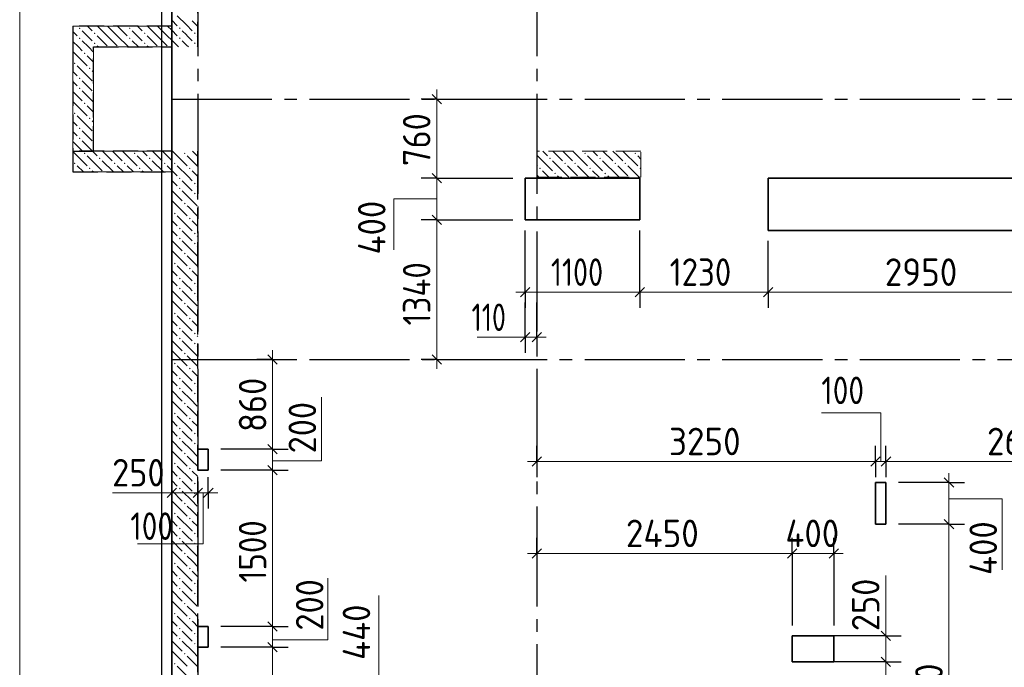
# Model space of a CAD drawing. Header units: millimetres. Extents: x 0 to 50400, y 0 to 35640.
# Tile 5 of 19: x 7556 to 17000, y 13910 to 20124. Entities that reach past the tile are written whole.
import ezdxf

# ---------------------------------------------------------------- set-up
doc = ezdxf.new("R2010")
doc.units = ezdxf.units.MM
doc.linetypes.add('______2', pattern=[324, 240, -84])
doc.linetypes.add('______5', pattern=[1320, 960, -120, 120, -120])
for name, color, linetype, lineweight in [('Standard', 7, 'Continuous', 25), ('ЖБ Перекрытие верхний уровень', 7, 'Continuous', 35), ('ЖБ Пилон', 7, 'Continuous', 35), ('ЖБ Стена верхний уровень', 7, 'Continuous', 35), ('Позиционная метка линия выноска', 7, 'Continuous', 13), ('Примечания', 7, 'Continuous', 13), ('Размерная линия_ общее', 7, 'Continuous', 13)]:
    doc.layers.add(name, color=color, linetype=linetype, lineweight=lineweight)
doc.layers.add('Оси', color=7, linetype='______5', true_color=0x656565)
doc.styles.add('ISOCPEUR', font='txt')

msp = doc.modelspace()

# ---------------------------------------------------------------- hatches: boundary and pattern name
at = {"layer": 'ЖБ Пилон', "linetype": 'Continuous', "lineweight": 18, "transparency": 33554687}
for points in [[(12635.8, 18793.3), (12643.6, 18801.1), (12651.4, 18793.3), (12643.6, 18785.5)], [(12971.8, 18841.3), (12979.6, 18849.1), (12987.4, 18841.3), (12979.6, 18833.5)], [(13115.8, 18793.3), (13123.6, 18801.1), (13131.4, 18793.3), (13123.6, 18785.5)], [(13451.8, 18841.3), (13459.6, 18849.1), (13467.4, 18841.3), (13459.6, 18833.5)], [(12539.8, 18697.3), (12547.6, 18705.1), (12555.4, 18697.3), (12547.6, 18689.5)], [(12779.8, 18745.3), (12787.6, 18753.1), (12795.4, 18745.3), (12787.6, 18737.5)], [(12875.8, 18745.3), (12883.6, 18753.1), (12891.4, 18745.3), (12883.6, 18737.5)], [(13019.8, 18697.3), (13027.6, 18705.1), (13035.4, 18697.3), (13027.6, 18689.5)], [(13259.8, 18745.3), (13267.6, 18753.1), (13275.4, 18745.3), (13267.6, 18737.5)], [(13355.8, 18745.3), (13363.6, 18753.1), (13371.4, 18745.3), (13363.6, 18737.5)], [(13499.8, 18697.3), (13507.6, 18705.1), (13515.1, 18697.6), (13515.1, 18697), (13507.6, 18689.5)], [(12683.8, 18649.3), (12691.6, 18657.1), (12699.4, 18649.3), (12691.6, 18641.5)], [(13163.8, 18649.3), (13171.6, 18657.1), (13179.4, 18649.3), (13171.6, 18641.5)]]:
    msp.add_hatch(color=7, dxfattribs=at).paths.add_polyline_path(points, flags=16)
at = {"layer": 'ЖБ Стена верхний уровень', "linetype": 'Continuous', "lineweight": 18, "transparency": 33554687}
for points in [[(8123.8, 20041.3), (8131.6, 20049.1), (8139.4, 20041.3), (8131.6, 20033.5)], [(8603.8, 20041.3), (8611.6, 20049.1), (8619.4, 20041.3), (8611.6, 20033.5)], [(9083.8, 20041.3), (9091.6, 20049.1), (9099.4, 20041.3), (9091.6, 20033.5)], [(8123.8, 19945.3), (8131.6, 19953.1), (8139.4, 19945.3), (8131.6, 19937.5)], [(8267.8, 19993.3), (8275.6, 20001.1), (8283.4, 19993.3), (8275.6, 19985.5)], [(8603.8, 19945.3), (8611.6, 19953.1), (8619.4, 19945.3), (8611.6, 19937.5)], [(8747.8, 19993.3), (8755.6, 20001.1), (8763.4, 19993.3), (8755.6, 19985.5)], [(9083.8, 19945.3), (9091.6, 19953.1), (9099.4, 19945.3), (9091.6, 19937.5)], [(9227.8, 19993.3), (9235.6, 20001.1), (9243.4, 19993.3), (9235.6, 19985.5)], [(8267.8, 19897.3), (8275.6, 19905.1), (8283.4, 19897.3), (8275.6, 19889.5)], [(8747.8, 19897.3), (8755.6, 19905.1), (8763.4, 19897.3), (8755.6, 19889.5)], [(9227.8, 19897.3), (9235.6, 19905.1), (9243.4, 19897.3), (9235.6, 19889.5)], [(8171.8, 19801.3), (8179.6, 19809.1), (8187.4, 19801.3), (8179.6, 19793.5)], [(8075.8, 19705.3), (8083.6, 19713.1), (8091.4, 19705.3), (8083.6, 19697.5)], [(8219.8, 19657.3), (8227.6, 19665.1), (8235.4, 19657.3), (8227.6, 19649.5)], [(8123.8, 19561.3), (8131.6, 19569.1), (8139.4, 19561.3), (8131.6, 19553.5)], [(8123.8, 19465.3), (8131.6, 19473.1), (8139.4, 19465.3), (8131.6, 19457.5)], [(8171.8, 19321.3), (8179.6, 19329.1), (8187.4, 19321.3), (8179.6, 19313.5)], [(8075.8, 19225.3), (8083.6, 19233.1), (8091.4, 19225.3), (8083.6, 19217.5)], [(8219.8, 19177.3), (8227.6, 19185.1), (8235.4, 19177.3), (8227.6, 19169.5)], [(8123.8, 19081.3), (8131.6, 19089.1), (8139.4, 19081.3), (8131.6, 19073.5)], [(8123.8, 18985.3), (8131.6, 18993.1), (8139.4, 18985.3), (8131.6, 18977.5)], [(8171.8, 18841.3), (8179.6, 18849.1), (8187.4, 18841.3), (8179.6, 18833.5)], [(8315.8, 18793.3), (8323.6, 18801.1), (8331.4, 18793.3), (8323.6, 18785.5)], [(8651.8, 18841.3), (8659.6, 18849.1), (8667.4, 18841.3), (8659.6, 18833.5)], [(8795.8, 18793.3), (8803.6, 18801.1), (8811.4, 18793.3), (8803.6, 18785.5)], [(9131.8, 18841.3), (9139.6, 18849.1), (9147.4, 18841.3), (9139.6, 18833.5)], [(8075.8, 18745.3), (8083.6, 18753.1), (8091.4, 18745.3), (8083.6, 18737.5)], [(8219.8, 18697.3), (8227.6, 18705.1), (8235.4, 18697.3), (8227.6, 18689.5)], [(8459.8, 18745.3), (8467.6, 18753.1), (8475.4, 18745.3), (8467.6, 18737.5)], [(8555.8, 18745.3), (8563.6, 18753.1), (8571.4, 18745.3), (8563.6, 18737.5)], [(8699.8, 18697.3), (8707.6, 18705.1), (8715.4, 18697.3), (8707.6, 18689.5)], [(8939.8, 18745.3), (8947.6, 18753.1), (8955.4, 18745.3), (8947.6, 18737.5)], [(9035.8, 18745.3), (9043.6, 18753.1), (9051.4, 18745.3), (9043.6, 18737.5)], [(9179.8, 18697.3), (9187.6, 18705.1), (9195.4, 18697.3), (9187.6, 18689.5)], [(9083.8, 18601.3), (9091.6, 18609.1), (9099.4, 18601.3), (9091.6, 18593.5)], [(9083.8, 18505.3), (9091.6, 18513.1), (9099.4, 18505.3), (9091.6, 18497.5)], [(9227.8, 18553.3), (9235.6, 18561.1), (9243.4, 18553.3), (9235.6, 18545.5)], [(9227.8, 18457.3), (9235.6, 18465.1), (9243.4, 18457.3), (9235.6, 18449.5)], [(9131.8, 18361.3), (9139.6, 18369.1), (9147.4, 18361.3), (9139.6, 18353.5)], [(9035.8, 18265.3), (9043.6, 18273.1), (9051.4, 18265.3), (9043.6, 18257.5)], [(9179.8, 18217.3), (9187.6, 18225.1), (9195.4, 18217.3), (9187.6, 18209.5)], [(9083.8, 18121.3), (9091.6, 18129.1), (9099.4, 18121.3), (9091.6, 18113.5)], [(9227.8, 18073.3), (9235.6, 18081.1), (9243.4, 18073.3), (9235.6, 18065.5)], [(9083.8, 18025.3), (9091.6, 18033.1), (9099.4, 18025.3), (9091.6, 18017.5)], [(9227.8, 17977.3), (9235.6, 17985.1), (9243.4, 17977.3), (9235.6, 17969.5)], [(9131.8, 17881.3), (9139.6, 17889.1), (9147.4, 17881.3), (9139.6, 17873.5)], [(9035.8, 17785.3), (9043.6, 17793.1), (9051.4, 17785.3), (9043.6, 17777.5)], [(9083.8, 17641.3), (9091.6, 17649.1), (9099.4, 17641.3), (9091.6, 17633.5)], [(9227.8, 17593.3), (9235.6, 17601.1), (9243.4, 17593.3), (9235.6, 17585.5)], [(9083.8, 17545.3), (9091.6, 17553.1), (9099.4, 17545.3), (9091.6, 17537.5)], [(9227.8, 17497.3), (9235.6, 17505.1), (9243.4, 17497.3), (9235.6, 17489.5)], [(9131.8, 17401.3), (9139.6, 17409.1), (9147.4, 17401.3), (9139.6, 17393.5)], [(9035.8, 17305.3), (9043.6, 17313.1), (9051.4, 17305.3), (9043.6, 17297.5)], [(9083.8, 17161.3), (9091.6, 17169.1), (9099.4, 17161.3), (9091.6, 17153.5)], [(9227.8, 17113.3), (9235.6, 17121.1), (9243.4, 17113.3), (9235.6, 17105.5)], [(9083.8, 17065.3), (9091.6, 17073.1), (9099.4, 17065.3), (9091.6, 17057.5)], [(9227.8, 17017.3), (9235.6, 17025.1), (9243.4, 17017.3), (9235.6, 17009.5)], [(9131.8, 16921.3), (9139.6, 16929.1), (9147.4, 16921.3), (9139.6, 16913.5)], [(9035.8, 16825.3), (9043.6, 16833.1), (9051.4, 16825.3), (9043.6, 16817.5)], [(9083.8, 16681.3), (9091.6, 16689.1), (9099.4, 16681.3), (9091.6, 16673.5)], [(9227.8, 16633.3), (9235.6, 16641.1), (9243.4, 16633.3), (9235.6, 16625.5)], [(9083.8, 16585.3), (9091.6, 16593.1), (9099.4, 16585.3), (9091.6, 16577.5)], [(9227.8, 16537.3), (9235.6, 16545.1), (9243.4, 16537.3), (9235.6, 16529.5)], [(9131.8, 16441.3), (9139.6, 16449.1), (9147.4, 16441.3), (9139.6, 16433.5)], [(9035.8, 16345.3), (9043.6, 16353.1), (9051.4, 16345.3), (9043.6, 16337.5)], [(9179.8, 16297.3), (9187.6, 16305.1), (9195.4, 16297.3), (9187.6, 16289.5)], [(9083.8, 16201.3), (9091.6, 16209.1), (9099.4, 16201.3), (9091.6, 16193.5)], [(9227.8, 16153.3), (9235.6, 16161.1), (9243.4, 16153.3), (9235.6, 16145.5)], [(9083.8, 16105.3), (9091.6, 16113.1), (9099.4, 16105.3), (9091.6, 16097.5)], [(9227.8, 16057.3), (9235.6, 16065.1), (9243.4, 16057.3), (9235.6, 16049.5)], [(9131.8, 15961.3), (9139.6, 15969.1), (9147.4, 15961.3), (9139.6, 15953.5)], [(9035.8, 15865.3), (9043.6, 15873.1), (9051.4, 15865.3), (9043.6, 15857.5)], [(9179.8, 15817.3), (9187.6, 15825.1), (9195.4, 15817.3), (9187.6, 15809.5)], [(9083.8, 15721.3), (9091.6, 15729.1), (9099.4, 15721.3), (9091.6, 15713.5)], [(9227.8, 15673.3), (9235.6, 15681.1), (9243.4, 15673.3), (9235.6, 15665.5)], [(9083.8, 15625.3), (9091.6, 15633.1), (9099.4, 15625.3), (9091.6, 15617.5)], [(9227.8, 15577.3), (9235.6, 15585.1), (9243.4, 15577.3), (9235.6, 15569.5)], [(9131.8, 15481.3), (9139.6, 15489.1), (9147.4, 15481.3), (9139.6, 15473.5)], [(9035.8, 15385.3), (9043.6, 15393.1), (9051.4, 15385.3), (9043.6, 15377.5)], [(9179.8, 15337.3), (9187.6, 15345.1), (9195.4, 15337.3), (9187.6, 15329.5)], [(9083.8, 15241.3), (9091.6, 15249.1), (9099.4, 15241.3), (9091.6, 15233.5)], [(9083.8, 15145.3), (9091.6, 15153.1), (9099.4, 15145.3), (9091.6, 15137.5)], [(9227.8, 15193.3), (9235.6, 15201.1), (9243.4, 15193.3), (9235.6, 15185.5)], [(9227.8, 15097.3), (9235.6, 15105.1), (9243.4, 15097.3), (9235.6, 15089.5)], [(9131.8, 15001.3), (9139.6, 15009.1), (9147.4, 15001.3), (9139.6, 14993.5)], [(9035.8, 14905.3), (9043.6, 14913.1), (9051.4, 14905.3), (9043.6, 14897.5)], [(9179.8, 14857.3), (9187.6, 14865.1), (9195.4, 14857.3), (9187.6, 14849.5)], [(9083.8, 14761.3), (9091.6, 14769.1), (9099.4, 14761.3), (9091.6, 14753.5)], [(9083.8, 14665.3), (9091.6, 14673.1), (9099.4, 14665.3), (9091.6, 14657.5)], [(9227.8, 14713.3), (9235.6, 14721.1), (9243.4, 14713.3), (9235.6, 14705.5)], [(9227.8, 14617.3), (9235.6, 14625.1), (9243.4, 14617.3), (9235.6, 14609.5)], [(9131.8, 14521.3), (9139.6, 14529.1), (9147.4, 14521.3), (9139.6, 14513.5)], [(9035.8, 14425.3), (9043.6, 14433.1), (9051.4, 14425.3), (9043.6, 14417.5)], [(9179.8, 14377.3), (9187.6, 14385.1), (9195.4, 14377.3), (9187.6, 14369.5)], [(9083.8, 14281.3), (9091.6, 14289.1), (9099.4, 14281.3), (9091.6, 14273.5)], [(9083.8, 14185.3), (9091.6, 14193.1), (9099.4, 14185.3), (9091.6, 14177.5)], [(9227.8, 14233.3), (9235.6, 14241.1), (9243.4, 14233.3), (9235.6, 14225.5)], [(9227.8, 14137.3), (9235.6, 14145.1), (9243.4, 14137.3), (9235.6, 14129.5)], [(9131.8, 14041.3), (9139.6, 14049.1), (9147.4, 14041.3), (9139.6, 14033.5)], [(9035.8, 13945.3), (9043.6, 13953.1), (9051.4, 13945.3), (9043.6, 13937.5)]]:
    msp.add_hatch(color=7, dxfattribs=at).paths.add_polyline_path(points, flags=16)
h = msp.add_hatch(color=7, dxfattribs=at)
h.paths.add_polyline_path([(9180.9, 17738.4), (9180.9, 17736.2), (9187.6, 17729.5), (9195.4, 17737.3), (9187.6, 17745.1)])
h.paths.add_polyline_path([(9180.9, 17738.4), (9180.9, 17736.2), (9179.8, 17737.3)], flags=16)
h = msp.add_hatch(color=7, dxfattribs=at)
h.paths.add_polyline_path([(9186.3, 17263.8), (9186.4, 17250.6), (9187.6, 17249.5), (9195.4, 17257.3), (9187.6, 17265.1)])
h.paths.add_polyline_path([(9186.3, 17263.8), (9186.4, 17250.6), (9179.8, 17257.3)], flags=16)
h = msp.add_hatch(color=7, dxfattribs=at)
h.paths.add_polyline_path([(9191.8, 16780.9), (9179.8, 16777.3), (9187.6, 16785.1)], flags=16)
h.paths.add_polyline_path([(9191.8, 16780.9), (9191.8, 16773.8), (9195.4, 16777.3)])
h.paths.add_polyline_path([(9191.8, 16780.9), (9191.8, 16773.8), (9187.6, 16769.5), (9179.8, 16777.3)], flags=16)

# ---------------------------------------------------------------- linework, layer by layer
at = {"layer": 'Standard', "color": 254, "linetype": 'Continuous', "lineweight": -3, "true_color": 0xc4c4ff, "transparency": 33554687}
msp.add_lwpolyline([(8915.1, 10212.4), (40365.1, 10212.4), (40365.1, 32712.4), (8915.1, 32712.4), (8915.1, 10212.4)], dxfattribs=at)
at = {"layer": 'ЖБ Перекрытие верхний уровень', "color": 7, "linetype": 'Continuous', "lineweight": 35, "transparency": 33554687}
for p, q in [((9015.1, 32612.4), (9015.1, 13662.4)), ((13505.1, 18602.4), (12405.1, 18602.4)), ((12405.1, 18602.4), (12405.1, 18202.4)), ((13505.1, 18202.4), (13505.1, 18602.4)), ((17685.1, 18602.4), (14735.1, 18602.4)), ((14735.1, 18602.4), (14735.1, 18102.4)), ((12405.1, 18202.4), (13505.1, 18202.4)), ((14735.1, 18102.4), (17685.1, 18102.4)), ((9365.1, 16002.4), (9265.1, 16002.4)), ((9265.1, 16002.4), (9265.1, 15802.4)), ((9365.1, 15802.4), (9365.1, 16002.4)), ((9265.1, 15802.4), (9365.1, 15802.4)), ((15865.1, 15682.4), (15765.1, 15682.4)), ((15765.1, 15682.4), (15765.1, 15282.4)), ((15865.1, 15282.4), (15865.1, 15682.4)), ((15765.1, 15282.4), (15865.1, 15282.4)), ((9365.1, 14302.4), (9265.1, 14302.4)), ((9265.1, 14302.4), (9265.1, 14102.4)), ((9365.1, 14102.4), (9365.1, 14302.4)), ((15365.3, 14212.2), (14965.1, 14212.4)), ((14965.1, 14212.4), (14965.2, 13962.3)), ((15365.4, 13962), (15365.3, 14212.2)), ((9265.1, 14102.4), (9365.1, 14102.4)), ((14965.2, 13962.3), (15365.4, 13962))]:
    msp.add_line(p, q, dxfattribs=at)
at = {"layer": 'ЖБ Пилон', "color": 253, "linetype": '______2', "lineweight": 13, "true_color": 0xa0a0a0, "transparency": 33554687}
for p, q in [((13515.1, 18862.4), (12515.1, 18862.4)), ((12515.1, 18862.4), (12515.1, 18612.4)), ((13515.1, 18612.4), (13515.1, 18862.4)), ((12515.1, 18612.4), (13515.1, 18612.4))]:
    msp.add_line(p, q, dxfattribs=at)
at = {"layer": 'ЖБ Пилон', "color": 9, "linetype": 'Continuous', "lineweight": 18, "true_color": 0xc7c7c7, "transparency": 33554687}
for p, q in [((12523.6, 18817.3), (12667.6, 18673.3)), ((12574.5, 18862.4), (12619.6, 18817.3)), ((12670.5, 18862.4), (12763.6, 18769.3)), ((12811.6, 18817.3), (12766.5, 18862.4)), ((12859.6, 18769.3), (12811.6, 18817.3)), ((12862.5, 18862.4), (13003.6, 18721.3)), ((13003.6, 18817.3), (13147.6, 18673.3)), ((13054.5, 18862.4), (13099.6, 18817.3)), ((13150.5, 18862.4), (13243.6, 18769.3)), ((13291.6, 18817.3), (13246.5, 18862.4)), ((13339.6, 18769.3), (13291.6, 18817.3)), ((13342.5, 18862.4), (13483.6, 18721.3)), ((13483.6, 18817.3), (13515.1, 18785.8)), ((12515.1, 18729.8), (12523.6, 18721.3)), ((12811.6, 18625.3), (12667.6, 18769.3)), ((12811.6, 18721.3), (12907.6, 18625.3)), ((12907.6, 18721.3), (13016.5, 18612.4)), ((13291.6, 18625.3), (13147.6, 18769.3)), ((13291.6, 18721.3), (13387.6, 18625.3)), ((13387.6, 18721.3), (13496.5, 18612.4)), ((12515.1, 18633.8), (12536.5, 18612.4)), ((12632.5, 18612.4), (12571.6, 18673.3)), ((12715.6, 18625.3), (12728.5, 18612.4)), ((12811.6, 18625.3), (12824.5, 18612.4)), ((13112.5, 18612.4), (13051.6, 18673.3)), ((13195.6, 18625.3), (13208.5, 18612.4)), ((13291.6, 18625.3), (13304.5, 18612.4))]:
    msp.add_line(p, q, dxfattribs=at)
at = {"layer": 'ЖБ Стена верхний уровень', "color": 251, "linetype": '______2', "lineweight": -3, "true_color": 0x656565, "transparency": 33554687}
for p, q in [((9015.1, 32362.4), (9015.1, 20062.4)), ((9265.1, 19862.4), (9265.1, 32362.4)), ((9015.1, 20062.4), (8065.1, 20062.4)), ((8065.1, 20062.4), (8065.1, 19862.4)), ((8065.1, 19862.4), (8065.1, 18862.4)), ((8265.1, 18862.4), (8265.1, 19862.4)), ((8265.1, 19862.4), (9015.1, 19862.4)), ((8065.1, 18862.4), (8265.1, 18862.4)), ((9015.1, 18862.4), (8065.1, 18862.4)), ((8065.1, 18862.4), (8065.1, 18662.4)), ((9015.1, 18862.4), (9015.1, 10312.4)), ((9015.1, 18662.4), (9015.1, 18862.4)), ((9265.1, 13862.4), (9265.1, 18862.4)), ((8065.1, 18662.4), (9015.1, 18662.4))]:
    msp.add_line(p, q, dxfattribs=at)
at = {"layer": 'ЖБ Стена верхний уровень', "color": 9, "linetype": 'Continuous', "lineweight": 18, "true_color": 0xc7c7c7, "transparency": 33554687}
for p, q in [((9015.1, 20117.8), (9067.6, 20065.3)), ((8206.5, 20062.4), (8251.6, 20017.3)), ((8395.6, 19969.3), (8302.5, 20062.4)), ((8398.5, 20062.4), (8491.6, 19969.3)), ((8494.5, 20062.4), (8587.6, 19969.3)), ((8686.5, 20062.4), (8731.6, 20017.3)), ((8875.6, 19969.3), (8782.5, 20062.4)), ((8878.5, 20062.4), (8971.6, 19969.3)), ((8974.5, 20062.4), (9015.1, 20021.8)), ((9265.1, 20059.8), (9211.6, 20113.3)), ((8065.1, 20011.8), (8107.6, 19969.3)), ((8203.6, 19969.3), (8155.6, 20017.3)), ((8251.6, 19921.3), (8203.6, 19969.3)), ((8299.6, 19969.3), (8395.6, 19873.3)), ((8395.6, 19969.3), (8491.6, 19873.3)), ((8491.6, 19969.3), (8598.5, 19862.4)), ((8683.6, 19969.3), (8635.6, 20017.3)), ((8731.6, 19921.3), (8683.6, 19969.3)), ((8779.6, 19969.3), (8875.6, 19873.3)), ((8875.6, 19969.3), (8971.6, 19873.3)), ((8971.6, 19969.3), (9015.1, 19925.8)), ((9015.1, 20021.8), (9067.6, 19969.3)), ((9211.6, 19921.3), (9163.6, 19969.3)), ((9259.6, 19969.3), (9265.1, 19963.8)), ((8065.1, 19915.8), (8118.5, 19862.4)), ((8118.5, 19862.4), (8155.6, 19825.3)), ((8155.6, 19921.3), (8214.5, 19862.4)), ((8214.5, 19862.4), (8265.1, 19811.8)), ((8299.6, 19873.3), (8310.5, 19862.4)), ((8635.6, 19921.3), (8694.5, 19862.4)), ((8779.6, 19873.3), (8790.5, 19862.4)), ((9015.1, 19925.8), (9078.5, 19862.4)), ((9259.6, 19873.3), (9265.1, 19867.8)), ((8065.1, 19819.8), (8203.6, 19681.3)), ((8203.6, 19777.3), (8265.1, 19715.8)), ((8107.6, 19681.3), (8251.6, 19537.3)), ((8065.1, 19627.8), (8107.6, 19585.3)), ((8265.1, 19619.8), (8251.6, 19633.3)), ((8065.1, 19531.8), (8107.6, 19489.3)), ((8203.6, 19489.3), (8155.6, 19537.3)), ((8251.6, 19441.3), (8203.6, 19489.3)), ((8065.1, 19435.8), (8155.6, 19345.3)), ((8155.6, 19441.3), (8265.1, 19331.8)), ((8065.1, 19339.8), (8203.6, 19201.3)), ((8203.6, 19297.3), (8265.1, 19235.8)), ((8107.6, 19201.3), (8251.6, 19057.3)), ((8065.1, 19147.8), (8107.6, 19105.3)), ((8265.1, 19139.8), (8251.6, 19153.3)), ((8065.1, 19051.8), (8107.6, 19009.3)), ((8203.6, 19009.3), (8155.6, 19057.3)), ((8251.6, 18961.3), (8203.6, 19009.3)), ((8065.1, 18955.8), (8155.6, 18865.3)), ((8155.6, 18961.3), (8254.5, 18862.4)), ((8065.1, 18859.8), (8203.6, 18721.3)), ((8203.6, 18817.3), (8347.6, 18673.3)), ((8254.5, 18862.4), (8299.6, 18817.3)), ((8350.5, 18862.4), (8443.6, 18769.3)), ((8491.6, 18817.3), (8446.5, 18862.4)), ((8539.6, 18769.3), (8491.6, 18817.3)), ((8542.5, 18862.4), (8683.6, 18721.3)), ((8683.6, 18817.3), (8827.6, 18673.3)), ((8734.5, 18862.4), (8779.6, 18817.3)), ((8830.5, 18862.4), (8923.6, 18769.3)), ((8971.6, 18817.3), (8926.5, 18862.4)), ((9015.1, 18773.8), (8971.6, 18817.3)), ((9022.5, 18862.4), (9163.6, 18721.3)), ((9214.5, 18862.4), (9259.6, 18817.3)), ((8107.6, 18721.3), (8166.5, 18662.4)), ((8454.5, 18662.4), (8347.6, 18769.3)), ((8491.6, 18721.3), (8550.5, 18662.4)), ((8587.6, 18721.3), (8646.5, 18662.4)), ((8934.5, 18662.4), (8827.6, 18769.3)), ((8971.6, 18721.3), (9015.1, 18677.8)), ((9019.6, 18769.3), (9015.1, 18773.8)), ((8065.1, 18667.8), (8070.5, 18662.4)), ((8262.5, 18662.4), (8251.6, 18673.3)), ((8742.5, 18662.4), (8731.6, 18673.3)), ((9015.1, 18677.8), (9067.6, 18625.3)), ((9265.1, 18619.8), (9211.6, 18673.3)), ((9015.1, 18581.8), (9067.6, 18529.3)), ((9163.6, 18529.3), (9115.6, 18577.3)), ((9259.6, 18529.3), (9265.1, 18523.8)), ((9015.1, 18485.8), (9115.6, 18385.3)), ((9259.6, 18433.3), (9265.1, 18427.8)), ((9019.6, 18385.3), (9163.6, 18241.3)), ((9019.6, 18289.3), (9015.1, 18293.8)), ((9015.1, 18197.8), (9067.6, 18145.3)), ((9265.1, 18139.8), (9211.6, 18193.3)), ((9015.1, 18101.8), (9067.6, 18049.3)), ((9163.6, 18049.3), (9115.6, 18097.3)), ((9259.6, 18049.3), (9265.1, 18043.8)), ((9015.1, 18005.8), (9115.6, 17905.3)), ((9259.6, 17953.3), (9265.1, 17947.8)), ((9019.6, 17905.3), (9163.6, 17761.3)), ((9019.6, 17809.3), (9015.1, 17813.8)), ((9015.1, 17717.8), (9067.6, 17665.3)), ((9265.1, 17659.8), (9211.6, 17713.3)), ((9015.1, 17621.8), (9067.6, 17569.3)), ((9163.6, 17569.3), (9115.6, 17617.3)), ((9259.6, 17569.3), (9265.1, 17563.8)), ((9015.1, 17525.8), (9115.6, 17425.3)), ((9259.6, 17473.3), (9265.1, 17467.8)), ((9019.6, 17425.3), (9163.6, 17281.3)), ((9019.6, 17329.3), (9015.1, 17333.8)), ((9015.1, 17237.8), (9067.6, 17185.3)), ((9265.1, 17179.8), (9211.6, 17233.3)), ((9015.1, 17141.8), (9067.6, 17089.3)), ((9163.6, 17089.3), (9115.6, 17137.3)), ((9015.1, 17045.8), (9115.6, 16945.3)), ((9259.6, 17089.3), (9265.1, 17083.8)), ((9019.6, 16945.3), (9163.6, 16801.3)), ((9259.6, 16993.3), (9265.1, 16987.8)), ((9019.6, 16849.3), (9015.1, 16853.8)), ((9015.1, 16757.8), (9067.6, 16705.3)), ((9265.1, 16699.8), (9211.6, 16753.3)), ((9015.1, 16661.8), (9067.6, 16609.3)), ((9163.6, 16609.3), (9115.6, 16657.3)), ((9015.1, 16565.8), (9115.6, 16465.3)), ((9259.6, 16609.3), (9265.1, 16603.8)), ((9019.6, 16465.3), (9163.6, 16321.3)), ((9259.6, 16513.3), (9265.1, 16507.8)), ((9019.6, 16369.3), (9015.1, 16373.8)), ((9015.1, 16277.8), (9067.6, 16225.3)), ((9265.1, 16219.8), (9211.6, 16273.3)), ((9015.1, 16181.8), (9067.6, 16129.3)), ((9163.6, 16129.3), (9115.6, 16177.3)), ((9015.1, 16085.8), (9115.6, 15985.3)), ((9259.6, 16129.3), (9265.1, 16123.8)), ((9019.6, 15985.3), (9163.6, 15841.3)), ((9259.6, 16033.3), (9265.1, 16027.8)), ((9019.6, 15889.3), (9015.1, 15893.8)), ((9015.1, 15797.8), (9067.6, 15745.3)), ((9265.1, 15739.8), (9211.6, 15793.3)), ((9015.1, 15701.8), (9067.6, 15649.3)), ((9163.6, 15649.3), (9115.6, 15697.3)), ((9015.1, 15605.8), (9115.6, 15505.3)), ((9259.6, 15649.3), (9265.1, 15643.8)), ((9019.6, 15505.3), (9163.6, 15361.3)), ((9259.6, 15553.3), (9265.1, 15547.8)), ((9019.6, 15409.3), (9015.1, 15413.8)), ((9015.1, 15317.8), (9067.6, 15265.3)), ((9265.1, 15259.8), (9211.6, 15313.3)), ((9015.1, 15221.8), (9067.6, 15169.3)), ((9163.6, 15169.3), (9115.6, 15217.3)), ((9015.1, 15125.8), (9115.6, 15025.3)), ((9259.6, 15169.3), (9265.1, 15163.8)), ((9019.6, 15025.3), (9163.6, 14881.3)), ((9259.6, 15073.3), (9265.1, 15067.8)), ((9019.6, 14929.3), (9015.1, 14933.8)), ((9015.1, 14837.8), (9067.6, 14785.3)), ((9067.6, 14881.3), (9211.6, 14737.3)), ((9015.1, 14741.8), (9067.6, 14689.3)), ((9163.6, 14689.3), (9115.6, 14737.3)), ((9015.1, 14645.8), (9115.6, 14545.3)), ((9211.6, 14641.3), (9163.6, 14689.3)), ((9259.6, 14689.3), (9265.1, 14683.8)), ((9019.6, 14545.3), (9163.6, 14401.3)), ((9259.6, 14593.3), (9265.1, 14587.8)), ((9019.6, 14449.3), (9015.1, 14453.8)), ((9015.1, 14357.8), (9067.6, 14305.3)), ((9067.6, 14401.3), (9211.6, 14257.3)), ((9015.1, 14261.8), (9067.6, 14209.3)), ((9163.6, 14209.3), (9115.6, 14257.3)), ((9211.6, 14161.3), (9163.6, 14209.3)), ((9259.6, 14209.3), (9265.1, 14203.8)), ((9015.1, 14165.8), (9115.6, 14065.3)), ((9259.6, 14113.3), (9265.1, 14107.8)), ((9019.6, 14065.3), (9163.6, 13921.3)), ((9019.6, 13969.3), (9015.1, 13973.8)), ((9067.6, 13921.3), (9211.6, 13777.3))]:
    msp.add_line(p, q, dxfattribs=at)
for points in [[(9067.6, 20161.3), (9154.4, 20074.5), (9154.4, 20074.5), (9211.6, 20017.3)], [(9163.6, 19969.3), (9155.5, 19977.4), (9155.5, 19977.4), (9115.6, 20017.3)], [(9115.6, 19921.3), (9156.6, 19880.3), (9156.6, 19880.3), (9174.5, 19862.4)], [(9163.6, 18817.3), (9168.7, 18812.2), (9168.7, 18812.2), (9265.1, 18715.8)], [(9067.6, 18721.3), (9170.9, 18618), (9170.9, 18618), (9211.6, 18577.3)], [(9211.6, 18481.3), (9172, 18520.8), (9172, 18520.8), (9163.6, 18529.3)], [(9115.6, 18481.3), (9173.1, 18423.7), (9173.1, 18423.7), (9259.6, 18337.3)], [(9163.6, 18337.3), (9174.2, 18326.6), (9174.2, 18326.6), (9265.1, 18235.8)], [(9067.6, 18241.3), (9176.4, 18132.5), (9176.4, 18132.5), (9211.6, 18097.3)], [(9211.6, 18001.3), (9177.5, 18035.3), (9177.5, 18035.3), (9163.6, 18049.3)], [(9115.6, 18001.3), (9178.6, 17938.2), (9178.6, 17938.2), (9259.6, 17857.3)], [(9163.6, 17857.3), (9179.7, 17841.1), (9179.7, 17841.1), (9265.1, 17755.8)], [(9067.6, 17761.3), (9181.9, 17646.9), (9181.9, 17646.9), (9211.6, 17617.3)], [(9211.6, 17521.3), (9183, 17549.8), (9183, 17549.8), (9163.6, 17569.3)], [(9115.6, 17521.3), (9184.1, 17452.7), (9184.1, 17452.7), (9259.6, 17377.3)], [(9163.6, 17377.3), (9185.2, 17355.6), (9185.2, 17355.6), (9265.1, 17275.8)], [(9067.6, 17281.3), (9187.4, 17161.4), (9187.4, 17161.4), (9211.6, 17137.3)], [(9115.6, 17041.3), (9189.6, 16967.2), (9189.6, 16967.2), (9259.6, 16897.3)], [(9211.6, 17041.3), (9188.5, 17064.3), (9188.5, 17064.3), (9163.6, 17089.3)], [(9163.6, 16897.3), (9190.7, 16870.1), (9190.7, 16870.1), (9265.1, 16795.8)], [(9067.6, 16801.3), (9192.9, 16675.9), (9192.9, 16675.9), (9211.6, 16657.3)], [(9115.6, 16561.3), (9195.2, 16481.7), (9195.2, 16481.7), (9259.6, 16417.3)], [(9211.6, 16561.3), (9194.1, 16578.8), (9194.1, 16578.8), (9163.6, 16609.3)], [(9163.6, 16417.3), (9196.3, 16384.6), (9196.3, 16384.6), (9265.1, 16315.8)], [(9067.6, 16321.3), (9198.5, 16190.4), (9198.5, 16190.4), (9211.6, 16177.3)], [(9115.6, 16081.3), (9200.7, 15996.2), (9200.7, 15996.2), (9259.6, 15937.3)], [(9211.6, 16081.3), (9199.6, 16093.3), (9199.6, 16093.3), (9163.6, 16129.3)], [(9163.6, 15937.3), (9201.8, 15899.1), (9201.8, 15899.1), (9265.1, 15835.8)], [(9067.6, 15841.3), (9204, 15704.9), (9204, 15704.9), (9211.6, 15697.3)], [(9115.6, 15601.3), (9206.2, 15510.7), (9206.2, 15510.7), (9259.6, 15457.3)], [(9211.6, 15601.3), (9205.1, 15607.8), (9205.1, 15607.8), (9163.6, 15649.3)], [(9163.6, 15457.3), (9207.3, 15413.6), (9207.3, 15413.6), (9265.1, 15355.8)], [(9067.6, 15361.3), (9209.5, 15219.4), (9209.5, 15219.4), (9211.6, 15217.3)], [(9115.6, 15121.3), (9211.7, 15025.2), (9211.7, 15025.2), (9259.6, 14977.3)], [(9211.6, 15121.3), (9210.6, 15122.3), (9210.6, 15122.3), (9163.6, 15169.3)], [(9163.6, 14977.3), (9212.8, 14928.1), (9212.8, 14928.1), (9265.1, 14875.8)], [(9265.1, 14779.8), (9213.9, 14831), (9213.9, 14831), (9211.6, 14833.3)], [(9115.6, 14641.3), (9217.2, 14539.7), (9217.2, 14539.7), (9259.6, 14497.3)], [(9163.6, 14497.3), (9218.3, 14442.6), (9218.3, 14442.6), (9265.1, 14395.8)], [(9265.1, 14299.8), (9219.4, 14345.5), (9219.4, 14345.5), (9211.6, 14353.3)], [(9115.6, 14161.3), (9222.7, 14054.2), (9222.7, 14054.2), (9259.6, 14017.3)], [(9163.6, 14017.3), (9223.8, 13957.1), (9223.8, 13957.1), (9265.1, 13915.8)]]:
    msp.add_lwpolyline(points, dxfattribs=at)
at = {"layer": 'Оси', "color": 8, "linetype": '______5', "lineweight": -3, "transparency": 33554687}
for p, q in [((9265.1, 32612.4), (9265.1, 8317)), ((12515.1, 32612.4), (12515.1, 8317)), ((9015.1, 19362.4), (42963.2, 19362.4)), ((9015.1, 16862.4), (42963.2, 16862.4))]:
    msp.add_line(p, q, dxfattribs=at)
at = {"layer": 'Позиционная метка линия выноска', "color": 7, "linetype": 'Continuous', "lineweight": 18, "transparency": 33554687}
for p, q in [((8065.1, 18662.4), (8065.1, 20062.4)), ((8065.1, 20062.4), (8385.1, 20062.4)), ((9015.1, 20062.4), (8365.1, 20062.4)), ((9015.1, 19862.4), (8265.1, 19862.4)), ((8265.1, 19862.4), (8265.1, 18862.4)), ((8265.1, 18862.4), (9015.1, 18862.4)), ((9015.1, 18662.4), (8065.1, 18662.4))]:
    msp.add_line(p, q, dxfattribs=at)
at = {"layer": 'Примечания', "color": 7, "linetype": 'Continuous', "lineweight": 13, "transparency": 33554687}
for p, q in [((11555.7, 18405.3), (11145.7, 18405.3)), ((11145.7, 18405.3), (11145.7, 17915.3)), ((12405.1, 17076.7), (11945.1, 17076.7)), ((10451.8, 15891.3), (10451.8, 16501.3)), ((15816.8, 16352.1), (15246.8, 16352.1)), ((15816.8, 15885.1), (15816.8, 16352.1)), ((9981.8, 15891.3), (10451.8, 15891.3)), ((9015.1, 15585.4), (8445.1, 15585.4)), ((9315.1, 15585.4), (9315.1, 15095.4)), ((16469.6, 15526.7), (16979.6, 15526.7)), ((16979.6, 15526.7), (16979.6, 14845.7)), ((9315.1, 15095.4), (8685.1, 15095.4)), ((10511.8, 14174.8), (10511.8, 14764.8)), ((15862.4, 14212.4), (15862.4, 14792.4)), ((11000.8, 13838.1), (11000.8, 14598.1)), ((9981.8, 14174.8), (10511.8, 14174.8))]:
    msp.add_line(p, q, dxfattribs=at)
at = {"layer": 'Размерная линия_ общее', "color": 253, "linetype": 'Continuous', "lineweight": -3, "true_color": 0xa0a0a0, "transparency": 33554687}
for p, q in [((11555.7, 19362.4), (11405.7, 19362.4)), ((11555.7, 19362.4), (11705.7, 19362.4)), ((11555.7, 19362.4), (11555.7, 19362.4)), ((11555.7, 18602.4), (11405.7, 18602.4)), ((11555.7, 18602.4), (11705.7, 18602.4)), ((11555.7, 18602.4), (12285.1, 18602.4)), ((11555.7, 18202.4), (11405.7, 18202.4)), ((11555.7, 18202.4), (11705.7, 18202.4)), ((11555.7, 18202.4), (12285.1, 18202.4)), ((12405.1, 17509.6), (12405.1, 18102.4)), ((12405.1, 17509.6), (12405.1, 17659.6)), ((13505.1, 17509.6), (13505.1, 17659.6)), ((14735.1, 17509.6), (14735.1, 17659.6)), ((12405.1, 17509.6), (12405.1, 17359.6)), ((13505.1, 17509.6), (13505.1, 17359.6)), ((14735.1, 17509.6), (14735.1, 17359.6)), ((12515.1, 17076.7), (12515.1, 17409.6)), ((12405.1, 17076.7), (12405.1, 17226.7)), ((12515.1, 17076.7), (12515.1, 17226.7)), ((12405.1, 17076.7), (12405.1, 16926.7)), ((12515.1, 17076.7), (12515.1, 16926.7)), ((9981.8, 16862.4), (9831.8, 16862.4)), ((9981.8, 16862.4), (10131.8, 16862.4)), ((9981.8, 16862.4), (9981.8, 16862.4)), ((11555.7, 16862.4), (11405.7, 16862.4)), ((11555.7, 16862.4), (11705.7, 16862.4)), ((11555.7, 16862.4), (11668.5, 16862.4)), ((9981.8, 16002.4), (9485.1, 16002.4)), ((9981.8, 16002.4), (9831.8, 16002.4)), ((9981.8, 16002.4), (10131.8, 16002.4)), ((12515.1, 15885.1), (12515.1, 16035.1)), ((15765.1, 15885.1), (15765.1, 16035.1)), ((15865.1, 15885.1), (15865.1, 16035.1)), ((12515.1, 15885.1), (12515.1, 15735.1)), ((12515.1, 15885.1), (12515.1, 15867.3)), ((15765.1, 15885.1), (15765.1, 15735.1)), ((15765.1, 15885.1), (15765.1, 15782.4)), ((15865.1, 15885.1), (15865.1, 15735.1)), ((15865.1, 15885.1), (15865.1, 15782.4)), ((9981.8, 15802.4), (9485.1, 15802.4)), ((9981.8, 15802.4), (9831.8, 15802.4)), ((9981.8, 15802.4), (10131.8, 15802.4)), ((9015.1, 15585.4), (9015.1, 15735.4)), ((9015.1, 15585.4), (9015.1, 15702.4)), ((9265.1, 15585.4), (9265.1, 15735.4)), ((9265.1, 15585.4), (9265.1, 15702.4)), ((9365.1, 15585.4), (9365.1, 15735.4)), ((9365.1, 15585.4), (9365.1, 15702.4)), ((16469.6, 15682.4), (15985.1, 15682.4)), ((16469.6, 15682.4), (16319.6, 15682.4)), ((16469.6, 15682.4), (16619.6, 15682.4)), ((9015.1, 15585.4), (9015.1, 15435.4)), ((9265.1, 15585.4), (9265.1, 15435.4)), ((9365.1, 15585.4), (9365.1, 15435.4)), ((16469.6, 15282.4), (15985.1, 15282.4)), ((16469.6, 15282.4), (16319.6, 15282.4)), ((16469.6, 15282.4), (16619.6, 15282.4)), ((12515.1, 15003.2), (12515.1, 15153.2)), ((14965.1, 15003.2), (14965.1, 15153.2)), ((15365.3, 15003.2), (15365.3, 15153.2)), ((12515.1, 15003.2), (12515.1, 14853.2)), ((12515.1, 15003.2), (12515.1, 15003.2)), ((14965.1, 15003.2), (14965.1, 14853.2)), ((14965.1, 15003.2), (14965.1, 14312.4)), ((15365.3, 15003.2), (15365.3, 14853.2)), ((15365.3, 15003.2), (15365.3, 14312.2)), ((9981.8, 14302.4), (9485.1, 14302.4)), ((9981.8, 14302.4), (9831.8, 14302.4)), ((9981.8, 14302.4), (10131.8, 14302.4)), ((15862.4, 14212.4), (15712.4, 14212.4)), ((15862.4, 14212.4), (16012.4, 14212.4)), ((9981.8, 14102.4), (9485.1, 14102.4)), ((9981.8, 14102.4), (9831.8, 14102.4)), ((9981.8, 14102.4), (10131.8, 14102.4)), ((15862.4, 13962.3), (15712.4, 13962.3)), ((15862.4, 13962.3), (16012.4, 13962.3))]:
    msp.add_line(p, q, dxfattribs=at)
at = {"layer": 'Размерная линия_ общее', "color": 7, "linetype": 'Continuous', "lineweight": 25, "transparency": 33554687}
for p, q in [((11600.7, 19317.4), (11510.7, 19407.4)), ((11600.7, 18557.4), (11510.7, 18647.4)), ((11600.7, 18157.4), (11510.7, 18247.4)), ((12360.1, 17464.6), (12450.1, 17554.6)), ((13460.1, 17464.6), (13550.1, 17554.6)), ((14690.1, 17464.6), (14780.1, 17554.6)), ((12360.1, 17031.7), (12450.1, 17121.7)), ((12470.1, 17031.7), (12560.1, 17121.7)), ((10026.8, 16817.4), (9936.8, 16907.4)), ((11600.7, 16817.4), (11510.7, 16907.4)), ((10026.8, 15957.4), (9936.8, 16047.4)), ((12470.1, 15840.1), (12560.1, 15930.1)), ((15720.1, 15840.1), (15810.1, 15930.1)), ((15820.1, 15840.1), (15910.1, 15930.1)), ((10026.8, 15757.4), (9936.8, 15847.4)), ((16514.6, 15637.4), (16424.6, 15727.4)), ((8970.1, 15540.4), (9060.1, 15630.4)), ((9220.1, 15540.4), (9310.1, 15630.4)), ((9320.1, 15540.4), (9410.1, 15630.4)), ((16514.6, 15237.4), (16424.6, 15327.4)), ((12470.1, 14958.2), (12560.1, 15048.2)), ((14920.1, 14958.2), (15010.1, 15048.2)), ((15320.3, 14958.2), (15410.3, 15048.2)), ((10026.8, 14257.4), (9936.8, 14347.4)), ((15907.4, 14167.4), (15817.4, 14257.4)), ((10026.8, 14057.4), (9936.8, 14147.4)), ((15907.4, 13917.3), (15817.4, 14007.3))]:
    msp.add_line(p, q, dxfattribs=at)
at = {"layer": 'Размерная линия_ общее', "color": 7, "linetype": 'Continuous', "lineweight": 13, "transparency": 33554687}
for p, q in [((11555.7, 19362.4), (11555.7, 19452.4)), ((11555.7, 18602.4), (11555.7, 19362.4)), ((11555.7, 18202.4), (11555.7, 18602.4)), ((12405.1, 17509.6), (12315.1, 17509.6)), ((12405.1, 17509.6), (13505.1, 17509.6)), ((13505.1, 17509.6), (14735.1, 17509.6)), ((14735.1, 17509.6), (17685.1, 17509.6)), ((12405.1, 17076.7), (12315.1, 17076.7)), ((12405.1, 17076.7), (12515.1, 17076.7)), ((12515.1, 17076.7), (12605.1, 17076.7)), ((9981.8, 16862.4), (9981.8, 16952.4)), ((9981.8, 16002.4), (9981.8, 16862.4)), ((11555.7, 16862.4), (11555.7, 16772.4)), ((12515.1, 15885.1), (12425.1, 15885.1)), ((12515.1, 15885.1), (15765.1, 15885.1)), ((15765.1, 15885.1), (15865.1, 15885.1)), ((15865.1, 15885.1), (18515.1, 15885.1)), ((16469.6, 15682.4), (16469.6, 15772.4)), ((16469.6, 15282.4), (16469.6, 15682.4)), ((9015.1, 15585.4), (8925.1, 15585.4)), ((9015.1, 15585.4), (9265.1, 15585.4)), ((9265.1, 15585.4), (9365.1, 15585.4)), ((9365.1, 15585.4), (9455.1, 15585.4)), ((12515.1, 15003.2), (12425.1, 15003.2)), ((12515.1, 15003.2), (14965.1, 15003.2)), ((14965.1, 15003.2), (15365.3, 15003.2)), ((15365.3, 15003.2), (15455.3, 15003.2)), ((9981.8, 14102.4), (9981.8, 14302.4)), ((15862.4, 14212.4), (15862.4, 14302.4)), ((15862.4, 13962.3), (15862.4, 14212.4)), ((9981.8, 13662.4), (9981.8, 14102.4))]:
    msp.add_line(p, q, dxfattribs=at)
for points in [[(7555.8, 10312.4), (7555.8, 20897.7), (7555.8, 20897.7), (7555.8, 32612.4)], [(11555.7, 16862.4), (11555.7, 17081), (11555.7, 17081), (11555.7, 18202.4)], [(9981.8, 15802.4), (9981.8, 15933.7), (9981.8, 15933.7), (9981.8, 16002.4)], [(9981.8, 14302.4), (9981.8, 14557), (9981.8, 14557), (9981.8, 15802.4)], [(16469.6, 11962.4), (16469.6, 13165), (16469.6, 13165), (16469.6, 13271.6), (16469.6, 13271.6), (16469.6, 15282.4)], [(15862.4, 11962.4), (15862.4, 12505.3), (15862.4, 12505.3), (15862.4, 13962.3)]]:
    msp.add_lwpolyline(points, dxfattribs=at)
at = {"layer": 'Размерная линия_ общее', "color": 253, "linetype": 'Continuous', "lineweight": -3, "true_color": 0xa0a0a0, "transparency": 33554687}
for points in [[(13505.1, 17509.6), (13505.1, 17530), (13505.1, 17530), (13505.1, 17530), (13505.1, 17530), (13505.1, 17530), (13505.1, 17530), (13505.1, 17530), (13505.1, 17530), (13505.1, 17530), (13505.1, 17530), (13505.1, 17958), (13505.1, 17958), (13505.1, 18102.4)], [(14735.1, 17509.6), (14735.1, 17530), (14735.1, 17530), (14735.1, 17530), (14735.1, 17530), (14735.1, 17530), (14735.1, 17530), (14735.1, 17530), (14735.1, 17530), (14735.1, 18002.4)], [(12405.1, 17076.7), (12405.1, 17363.8), (12405.1, 17363.8), (12405.1, 17409.6)], [(15862.4, 14212.4), (15842, 14212.4), (15842, 14212.4), (15085.1, 14212.4)], [(15862.4, 13962.3), (15842, 13962.3), (15842, 13962.3), (15085.2, 13962.3)]]:
    msp.add_lwpolyline(points, dxfattribs=at)

# ---------------------------------------------------------------- texts
at = {"layer": 'Размерная линия_ общее', "color": 7, "linetype": 'Continuous', "lineweight": 25, "transparency": 33554687, "char_height": 264, "attachment_point": 7, "rotation": 90, "style": 'ISOCPEUR'}
for s, insert, width in [('\\W0.91;760', (11495.7, 18719.8), 674.386), ('\\W0.92;400', (11065.1, 17871.2), 701.326), ('\\W0.87;1340', (11495.7, 17190.6), 827.3), ('\\W0.91;860', (9921.8, 16168.4), 674.386), ('\\W0.91;200', (10399, 15962.9), 674.386), ('\\W0.87;1500', (9921.8, 14723.9), 800.283), ('\\W0.92;400', (16929.9, 14796), 701.317), ('\\W0.91;200', (10469.3, 14262.9), 674.395), ('\\W0.91;250', (15802.4, 14257.4), 674.395), ('\\W0.92;440', (10918.1, 13981.3), 728.218), ('\\W0.93;3320', (16409.6, 13266), 861.721)]:
    msp.add_mtext(s, dxfattribs=dict(at, insert=insert, width=width))
at = {"layer": 'Размерная линия_ общее', "color": 7, "linetype": 'Continuous', "lineweight": 25, "transparency": 33554687, "char_height": 264, "attachment_point": 7, "style": 'ISOCPEUR'}
for s, insert, width in [('\\W0.80;1100', (12651.5, 17569.6), 738.854), ('\\W0.87;1230', (13790.1, 17569.6), 800.283), ('\\W0.93;2950', (15853.7, 17569.6), 861.721), ('\\W0.74;110', (11890.1, 17136.7), 546.185), ('\\W0.83;100', (15244.9, 16435.1), 610.277), ('\\W0.93;3250', (13783.7, 15945.1), 861.721), ('\\W0.93;2650', (16833.7, 15945.1), 861.704), ('\\W0.91;250', (8442.1, 15645.4), 674.386), ('\\W0.83;100', (8616.8, 15132.6), 610.286), ('\\W0.93;2450', (13370.5, 15063.2), 888.455), ('\\W0.92;400', (14900.3, 15063.2), 701.317)]:
    msp.add_mtext(s, dxfattribs=dict(at, insert=insert, width=width))

doc.saveas('drawing.dxf')
